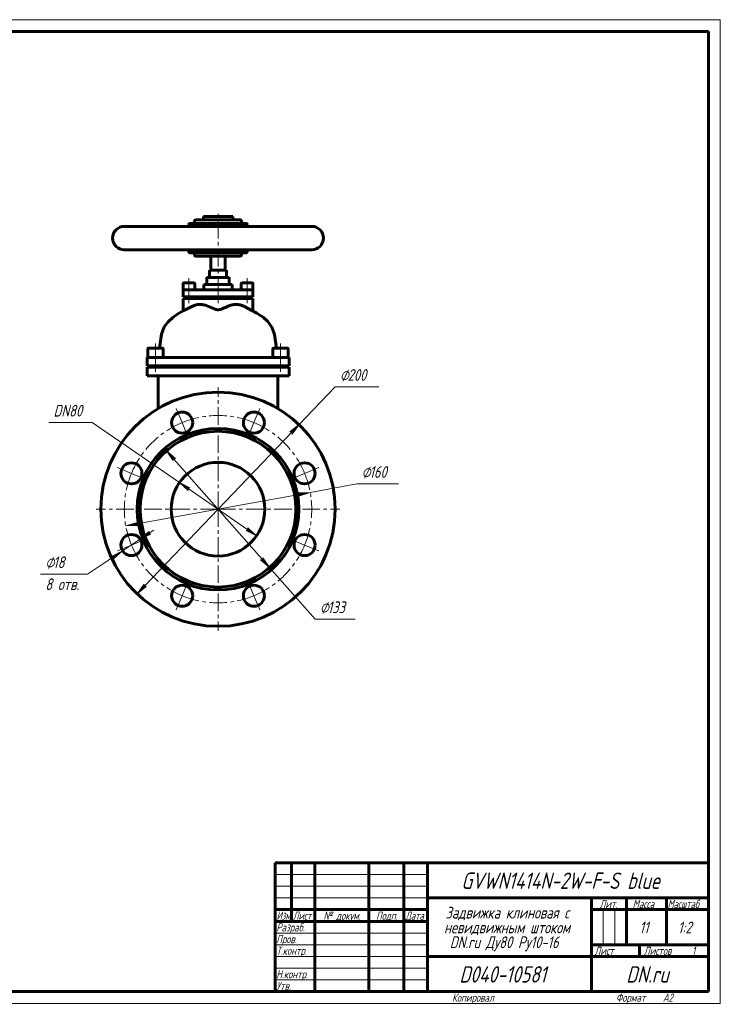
# Model space of a CAD drawing. Header units: millimetres. Extents: x 0 to 594, y 0 to 420.
# Tile 2 of 2: x 295 to 594, y 0 to 420. Entities that reach past the tile are written whole.
import ezdxf

# ---------------------------------------------------------------- set-up
doc = ezdxf.new("R2010")
doc.units = ezdxf.units.MM
for name, pattern in [('K5LT_AXLED', [12, 7.5, -1.5, 1.5, -1.5]), ('K5LT_BASIC', [0]), ('K5LT_THIN', [0])]:
    doc.linetypes.add(name, pattern=pattern)
doc.layers.add('Системный слой', color=7, linetype='Continuous')
doc.layers.add('Системный слой (1)', color=7, linetype='Continuous', true_color=0x6c6c6c)
doc.styles.add('KDIMTEXTSTYLE', font='txt', dxfattribs={"width": 0.96, "oblique": 15, "height": 5})
doc.styles.add('KTEXTSTYLE', font='txt', dxfattribs={"width": 0.96, "height": 5})
doc.dimstyles.new('KDIMSTYLE (0.50)', dxfattribs={"dimtxt": 5, "dimasz": 1, "dimexe": 2, "dimexo": 0, "dimgap": 1, "dimtad": 1, "dimlfac": 2, "dimtxsty": 'KDIMTEXTSTYLE', "dimsah": 1, "dimcen": 0, "dimdle": 1, "dimadec": 0, "dimazin": 0, "dimtfac": 0.667, "dimtmove": 0, "dimatfit": 3, "dimfxl": 1, "dimtvp": 1, "dimtolj": 1, "dimtzin": 0, "dimarcsym": 0})

# ---------------------------------------------------------------- blocks, each defined once
blk = doc.blocks.new('U8')
at = {"layer": 'Системный слой (1)', "color": 143, "linetype": 'K5LT_BASIC', "lineweight": 60, "true_color": 0x33acca}
for p, q in [((390.59, 297.66), (390.58, 297.66)), ((394.1, 295.86), (390.59, 297.66)), ((396.18, 294.68), (394.1, 295.86)), ((397.53, 293.86), (396.18, 294.68)), ((398.9, 292.93), (397.53, 293.86)), ((400.88, 291.16), (398.9, 292.93)), ((402.62, 288.74), (400.88, 291.16)), ((403.81, 285.65), (402.62, 288.74)), ((404.6, 279.79), (403.81, 285.65))]:
    blk.add_line(p, q, dxfattribs=at)
blk = doc.blocks.new('U9')
at = {"layer": 'Системный слой (1)', "color": 143, "linetype": 'K5LT_BASIC', "lineweight": 60, "true_color": 0x33acca}
for p, q in [((374.84, 309.99), (379.64, 309.99)), ((379.64, 309.99), (384.44, 309.99))]:
    blk.add_line(p, q, dxfattribs=at)
blk = doc.blocks.new('U10')
at = {"layer": 'Системный слой (1)', "color": 143, "linetype": 'K5LT_BASIC', "lineweight": 60, "true_color": 0x33acca}
for p, q in [((360.3, 292.88), (362.55, 294.35)), ((362.55, 294.35), (365.08, 295.81)), ((365.08, 295.81), (368.7, 297.66)), ((356.69, 288.8), (358.29, 291.04)), ((358.29, 291.04), (360.3, 292.88)), ((355.49, 285.75), (356.69, 288.8)), ((354.67, 279.79), (355.49, 285.75))]:
    blk.add_line(p, q, dxfattribs=at)
blk = doc.blocks.new('U11')
at = {"layer": 'Системный слой (1)', "color": 143, "linetype": 'K5LT_BASIC', "lineweight": 60, "true_color": 0x33acca}
for p, q in [((373.64, 306.99), (379.64, 306.99)), ((379.64, 306.99), (385.64, 306.99))]:
    blk.add_line(p, q, dxfattribs=at)
blk = doc.blocks.new('U12')
at = {"layer": 'Системный слой (1)', "color": 143, "linetype": 'K5LT_BASIC', "lineweight": 60, "true_color": 0x33acca}
for p, q in [((376.04, 312.99), (379.64, 312.99)), ((379.64, 312.99), (383.24, 312.99))]:
    blk.add_line(p, q, dxfattribs=at)
blk = doc.blocks.new('U13')
at = {"layer": 'Системный слой (1)', "color": 143, "linetype": 'K5LT_BASIC', "lineweight": 60, "true_color": 0x33acca}
for p, q in [((392.14, 331.74), (392.14, 332.49)), ((392.14, 320.99), (392.14, 321.74))]:
    blk.add_line(p, q, dxfattribs=at)
blk = doc.blocks.new('U14')
at = {"layer": 'Системный слой (1)', "color": 143, "linetype": 'K5LT_BASIC', "lineweight": 60, "true_color": 0x33acca}
for p, q in [((367.14, 331.74), (367.14, 332.49)), ((367.14, 320.99), (367.14, 321.74))]:
    blk.add_line(p, q, dxfattribs=at)
blk = doc.blocks.new('U15')
at = {"layer": 'Системный слой (1)', "color": 143, "linetype": 'K5LT_BASIC', "lineweight": 60, "true_color": 0x33acca}
for p, q in [((370.14, 318.99), (379.64, 318.99)), ((379.64, 318.99), (389.14, 318.99))]:
    blk.add_line(p, q, dxfattribs=at)
blk = doc.blocks.new('D5')
at = {"layer": 'Системный слой (1)'}
for points in [[(411.23, 243.05), (414.21, 247.11), (410.28, 243.96), (411.1, 243.86)], [(345.06, 174.88), (349, 178.03), (348.18, 178.13), (348.05, 178.94)]]:
    blk.add_hatch(color=7, dxfattribs=at).paths.add_polyline_path(points)
at = {"layer": 'Системный слой (1)', "color": 7, "linetype": 'K5LT_THIN', "lineweight": 18, "true_color": 0xffffff}
for p, q in [((345.06, 174.88), (414.21, 247.11)), ((410.28, 243.96), (414.21, 247.11)), ((411.1, 243.86), (410.28, 243.96)), ((411.23, 243.05), (411.1, 243.86)), ((414.21, 247.11), (411.23, 243.05)), ((345.06, 174.88), (348.05, 178.94)), ((349, 178.03), (345.06, 174.88)), ((348.05, 178.94), (348.18, 178.13)), ((348.18, 178.13), (349, 178.03))]:
    blk.add_line(p, q, dxfattribs=at)
blk.add_wipeout([(431.64, 264.23), (431.64, 271.61), (445.7, 271.61), (445.7, 264.23)]).dxf.layer = 'Системный слой (1)'
for p, q in [((414.21, 247.11), (429.64, 263.23)), ((429.64, 263.23), (448.29, 263.23))]:
    blk.add_line(p, q, dxfattribs=at)
at = {"layer": 'Системный слой (1)', "color": 7, "char_height": 5, "attachment_point": 1, "style": 'KTEXTSTYLE'}
for s, insert in [('\\fArial|b0|c204|p34;\\H5.0;\\W1.000;\\Q15;\\fGOST Type AU|b0|i0|c204|p34;\\Q15;\\W0.960;⌀', (431.64, 270.81)), ('\\fArial|b0|c204|p34;\\H5.0;\\W1.000;\\Q15;\\fGOST Type AU|b0|i0|c204|p34;\\Q15;\\W0.960;200', (434.95, 270.81))]:
    blk.add_mtext(s, dxfattribs=dict(at, insert=insert))
blk = doc.blocks.new('KDIMARROW_01')
at = {"layer": 'Системный слой'}
blk.add_hatch(color=0, dxfattribs=at).paths.add_polyline_path([(-5, -0.66), (0, 0), (-5, 0.66), (-4.5, 0)])
at = {"layer": 'Системный слой', "color": 0, "linetype": 'K5LT_THIN', "lineweight": 18}
for p, q in [((-4.5, 0), (-5, 0.66)), ((-5, 0.66), (0, 0)), ((0, 0), (-5, -0.66)), ((-5, -0.66), (-4.5, 0))]:
    blk.add_line(p, q, dxfattribs=at)
at = {"layer": 'Системный слой (1)', "color": 0, "linetype": 'K5LT_THIN', "lineweight": 18}
blk.add_line((379.64, 210.99), (379.14, 210.99), dxfattribs=at)
blk = doc.blocks.new('D6')
at = {"layer": 'Системный слой (1)'}
for points in [[(414.19, 216.62), (418.99, 218.17), (413.95, 217.92), (414.56, 217.36)], [(345.32, 204.07), (344.71, 204.63), (345.09, 205.36), (340.29, 203.82)]]:
    blk.add_hatch(color=7, dxfattribs=at).paths.add_polyline_path(points)
at = {"layer": 'Системный слой (1)', "color": 7, "linetype": 'K5LT_THIN', "lineweight": 18, "true_color": 0xffffff}
for p, q in [((340.29, 203.82), (418.99, 218.17)), ((413.95, 217.92), (418.99, 218.17)), ((414.56, 217.36), (413.95, 217.92)), ((418.99, 218.17), (414.19, 216.62)), ((414.19, 216.62), (414.56, 217.36)), ((340.29, 203.82), (345.09, 205.36)), ((345.32, 204.07), (340.29, 203.82)), ((345.09, 205.36), (344.71, 204.63)), ((344.71, 204.63), (345.32, 204.07))]:
    blk.add_line(p, q, dxfattribs=at)
blk.add_wipeout([(440.92, 222.8), (440.92, 230.18), (454.1, 230.18), (454.1, 222.8)]).dxf.layer = 'Системный слой (1)'
for p, q in [((418.99, 218.17), (438.92, 221.8)), ((438.92, 221.8), (456.64, 221.8))]:
    blk.add_line(p, q, dxfattribs=at)
at = {"layer": 'Системный слой (1)', "color": 7, "char_height": 5, "attachment_point": 1, "style": 'KTEXTSTYLE'}
for s, insert in [('\\fArial|b0|c204|p34;\\H5.0;\\W1.000;\\Q15;\\fGOST Type AU|b0|i0|c204|p34;\\Q15;\\W0.960;⌀', (440.92, 229.39)), ('\\fArial|b0|c204|p34;\\H5.0;\\W1.000;\\Q15;\\fGOST Type AU|b0|i0|c204|p34;\\Q15;\\W0.960;160', (444.23, 229.39))]:
    blk.add_mtext(s, dxfattribs=dict(at, insert=insert))
blk = doc.blocks.new('D7')
at = {"layer": 'Системный слой (1)'}
for points in [[(367.66, 220.04), (363.16, 222.33), (366.91, 218.96), (366.87, 219.78)], [(396.11, 199.66), (392.37, 203.03), (392.41, 202.21), (391.62, 201.95)]]:
    blk.add_hatch(color=7, dxfattribs=at).paths.add_polyline_path(points)
at = {"layer": 'Системный слой (1)', "color": 7, "linetype": 'K5LT_THIN', "lineweight": 18, "true_color": 0xffffff}
for p, q in [((363.16, 222.33), (325.94, 247.95)), ((363.16, 222.33), (367.66, 220.04)), ((366.91, 218.96), (363.16, 222.33)), ((396.11, 199.66), (363.16, 222.33)), ((367.66, 220.04), (366.87, 219.78)), ((366.87, 219.78), (366.91, 218.96)), ((391.62, 201.95), (392.41, 202.21)), ((396.11, 199.66), (391.62, 201.95)), ((392.41, 202.21), (392.37, 203.03)), ((392.37, 203.03), (396.11, 199.66))]:
    blk.add_line(p, q, dxfattribs=at)
blk.add_wipeout([(309.42, 248.95), (309.42, 256.33), (323.36, 256.33), (323.36, 248.95)]).dxf.layer = 'Системный слой (1)'
blk.add_line((325.94, 247.95), (307.42, 247.95), dxfattribs=at)
at = {"layer": 'Системный слой (1)', "color": 7, "insert": (309.42, 255.54), "char_height": 5, "attachment_point": 1, "style": 'KTEXTSTYLE'}
blk.add_mtext('\\fArial|b0|c204|p34;\\H5.0;\\W1.000;\\Q15;\\fGOST Type AU|b0|i0|c204|p34;\\Q15;\\W0.960;DN80', dxfattribs=at)
blk = doc.blocks.new('D8')
at = {"layer": 'Системный слой (1)'}
for points in [[(346.43, 198.18), (350.96, 200.39), (350.18, 200.67), (350.23, 201.49)], [(335.13, 189.88), (338.93, 193.2), (334.4, 190.98), (335.19, 190.71)]]:
    blk.add_hatch(color=7, dxfattribs=at).paths.add_polyline_path(points)
at = {"layer": 'Системный слой (1)', "color": 7, "linetype": 'K5LT_THIN', "lineweight": 18, "true_color": 0xffffff}
for p, q in [((346.43, 198.18), (352.26, 202.05)), ((346.43, 198.18), (338.93, 193.2)), ((350.23, 201.49), (346.43, 198.18)), ((346.43, 198.18), (350.96, 200.39)), ((350.18, 200.67), (350.23, 201.49)), ((350.96, 200.39), (350.18, 200.67)), ((338.93, 193.2), (323.94, 183.24)), ((338.93, 193.2), (333.1, 189.33)), ((338.93, 193.2), (334.4, 190.98)), ((334.4, 190.98), (335.19, 190.71)), ((335.13, 189.88), (338.93, 193.2)), ((335.19, 190.71), (335.13, 189.88))]:
    blk.add_line(p, q, dxfattribs=at)
blk.add_wipeout([(305.93, 174.86), (305.93, 191.63), (321.3, 191.63), (321.3, 174.86)]).dxf.layer = 'Системный слой (1)'
blk.add_line((323.94, 183.24), (303.93, 183.24), dxfattribs=at)
at = {"layer": 'Системный слой (1)', "color": 7, "char_height": 5, "attachment_point": 1, "style": 'KTEXTSTYLE'}
for s, insert in [('\\fArial|b0|c204|p34;\\H5.0;\\W1.000;\\Q15;\\fGOST Type AU|b0|i0|c204|p34;\\Q15;\\W0.960;⌀', (305.93, 190.83)), ('\\fArial|b0|c204|p34;\\H5.0;\\W1.000;\\Q15;\\fGOST Type AU|b0|i0|c204|p34;\\Q15;\\W0.960;18', (309.24, 190.83)), ('\\fArial|b0|c204|p34;\\H5.0;\\W1.000;\\Q15;\\fGOST Type AU|b0|i0|c204|p34;\\Q15;\\W0.960;8 отв.', (305.93, 181.45))]:
    blk.add_mtext(s, dxfattribs=dict(at, insert=insert))
blk = doc.blocks.new('U16')
at = {"layer": 'Системный слой (1)', "color": 30, "linetype": 'K5LT_AXLED', "lineweight": 18, "true_color": 0xff8000}
for q in [(379.64, 262.99), (327.64, 210.99), (431.64, 210.99), (379.64, 158.99)]:
    blk.add_line((379.64, 210.99), q, dxfattribs=at)
blk = doc.blocks.new('D9')
at = {"layer": 'Системный слой (1)'}
for points in [[(361.44, 232.61), (357.64, 235.93), (360.46, 231.74), (360.62, 232.55)], [(401.64, 186.06), (398.82, 190.25), (398.66, 189.44), (397.83, 189.38)]]:
    blk.add_hatch(color=7, dxfattribs=at).paths.add_polyline_path(points)
at = {"layer": 'Системный слой (1)', "color": 7, "linetype": 'K5LT_THIN', "lineweight": 18, "true_color": 0xffffff}
for p, q in [((357.64, 235.93), (361.44, 232.61)), ((360.46, 231.74), (357.64, 235.93)), ((357.64, 235.93), (401.64, 186.06)), ((360.62, 232.55), (360.46, 231.74)), ((361.44, 232.61), (360.62, 232.55)), ((397.83, 189.38), (398.66, 189.44)), ((401.64, 186.06), (397.83, 189.38)), ((398.66, 189.44), (398.82, 190.25)), ((398.82, 190.25), (401.64, 186.06))]:
    blk.add_line(p, q, dxfattribs=at)
blk.add_wipeout([(423.09, 165.01), (423.09, 172.39), (435.64, 172.39), (435.64, 165.01)]).dxf.layer = 'Системный слой (1)'
for p, q in [((401.64, 186.06), (421.09, 164.01)), ((421.09, 164.01), (438.16, 164.01))]:
    blk.add_line(p, q, dxfattribs=at)
at = {"layer": 'Системный слой (1)', "color": 7, "char_height": 5, "attachment_point": 1, "style": 'KTEXTSTYLE'}
for s, insert in [('\\fArial|b0|c204|p34;\\H5.0;\\W1.000;\\Q15;\\fGOST Type AU|b0|i0|c204|p34;\\Q15;\\W0.960;⌀', (423.09, 171.6)), ('\\fArial|b0|c204|p34;\\H5.0;\\W1.000;\\Q15;\\fGOST Type AU|b0|i0|c204|p34;\\Q15;\\W0.960;133', (426.4, 171.6))]:
    blk.add_mtext(s, dxfattribs=dict(at, insert=insert))
blk = doc.blocks.new('U17')
at = {"layer": 'Системный слой (1)', "color": 30, "linetype": 'K5LT_AXLED', "lineweight": 18, "true_color": 0xff8000}
for p, q in [((364.33, 247.95), (361.84, 253.96)), ((394.95, 247.95), (397.43, 253.96)), ((366.82, 241.94), (364.33, 247.95)), ((392.46, 241.94), (394.95, 247.95)), ((342.68, 226.3), (336.68, 228.79)), ((416.59, 226.3), (422.6, 228.79)), ((348.69, 223.81), (342.68, 226.3)), ((410.59, 223.81), (416.59, 226.3)), ((348.69, 198.17), (342.68, 195.69)), ((410.59, 198.17), (416.59, 195.69)), ((342.68, 195.69), (336.68, 193.2)), ((416.59, 195.69), (422.6, 193.2)), ((366.82, 180.04), (364.33, 174.04)), ((392.46, 180.04), (394.95, 174.04)), ((364.33, 174.04), (361.84, 168.03)), ((394.95, 174.04), (397.43, 168.03))]:
    blk.add_line(p, q, dxfattribs=at)
for start, end in [(67.5, 112.5), (112.5, 157.5), (22.5, 67.5), (157.5, 202.5), (337.5, 22.5), (202.5, 247.5), (292.5, 337.5), (247.5, 292.5)]:
    blk.add_arc((379.64, 210.99), 40, start, end, dxfattribs=at)
blk = doc.blocks.new('U18')
at = {"color": 7, "linetype": 'K5LT_THIN', "lineweight": 18, "true_color": 0xffffff}
for p, q in [((0, 420), (594, 420)), ((594, 420), (594, 0)), ((404, 55), (469, 55)), ((404, 50), (469, 50)), ((404, 45), (469, 45)), ((543.96, 25), (543.96, 40)), ((548.98, 25), (548.98, 40)), ((404, 30), (469, 30)), ((404, 25), (469, 25)), ((404, 20), (469, 20)), ((404, 15), (469, 15)), ((404, 10), (469, 10)), ((594, 0), (0, 0))]:
    blk.add_line(p, q, dxfattribs=at)
at = {"color": 143, "linetype": 'K5LT_BASIC', "lineweight": 60, "true_color": 0x33acca}
for p, q in [((20, 415), (589, 415)), ((589, 415), (589, 5)), ((404, 60), (589, 60)), ((404, 5), (404, 60)), ((411, 35), (411, 60)), ((421, 5), (421, 60)), ((444, 5), (444, 60)), ((459, 5), (459, 60)), ((469, 5), (469, 60)), ((469, 45), (589, 45)), ((539, 5), (539, 45)), ((554, 25), (554, 45)), ((571, 25), (571, 45)), ((404, 40), (469, 40)), ((539, 40), (554, 40)), ((554, 40), (589, 40)), ((404, 35), (469, 35)), ((539, 25), (589, 25)), ((559.57, 20), (559.57, 25)), ((469, 20), (539, 20)), ((539, 20), (589, 20)), ((589, 5), (20, 5))]:
    blk.add_line(p, q, dxfattribs=at)
at = {"color": 7, "attachment_point": 1, "style": 'KTEXTSTYLE'}
for s, insert, char_height in [('\\fArial|b0|c204|p34;\\H5.0;\\W1.000;\\Q15;\\fGOST Type AU|b0|i0|c204|p34;\\Q15;\\W0.960;\\H7.00;GVWN1414N-2W-F-S blue', (483.46, 55.86), 7), ('\\fArial|b0|c204|p34;\\H5.0;\\W1.000;\\Q15;\\fGOST Type AU|b0|i0|c204|p34;\\Q15;\\W0.960;\\H3.50;Лит.', (542.47, 44.18), 3.5), ('\\fArial|b0|c204|p34;\\H5.0;\\W1.000;\\Q15;\\fGOST Type AU|b0|i0|c204|p34;\\Q15;\\W0.960;\\H3.50;Масса', (556.58, 44.18), 3.5), ('\\fArial|b0|c204|p34;\\H5.0;\\W1.000;\\Q15;\\fGOST Type AU|b0|i0|c204|p34;\\Q15;\\W0.926;\\H3.50;Масштаб', (571.52, 44.18), 3.5), ('\\fArial|b0|c204|p34;\\H5.0;\\W1.000;\\Q15;\\fGOST Type AU|b0|i0|c204|p34;\\Q15;\\W0.786;\\H3.50;Изм.', (404.62, 39.18), 3.5), ('\\fArial|b0|c204|p34;\\H5.0;\\W1.000;\\Q15;\\fGOST Type AU|b0|i0|c204|p34;\\Q15;\\W0.800;\\H3.50;Лист', (411.61, 39.18), 3.5), ('\\fArial|b0|c204|p34;\\H5.0;\\W1.000;\\Q15;\\fGOST Type AU|b0|i0|c204|p34;\\Q15;\\W0.960;\\H3.50;№ докум.', (424.63, 39.18), 3.5), ('\\fArial|b0|c204|p34;\\H5.0;\\W1.000;\\Q15;\\fGOST Type AU|b0|i0|c204|p34;\\Q15;\\W0.960;\\H3.50;Подп.', (447.1, 39.18), 3.5), ('\\fArial|b0|c204|p34;\\H5.0;\\W1.000;\\Q15;\\fGOST Type AU|b0|i0|c204|p34;\\Q15;\\W0.800;\\H3.50;Дата', (459.61, 39.18), 3.5), ('\\fArial|b0|c204|p34;\\H5.0;\\W1.000;\\Q15;\\fGOST Type AU|b0|i0|c204|p34;\\Q15;\\W0.960;Задвижка клиновая с', (476.7, 41.21), 5), ('\\fArial|b0|c204|p34;\\H5.0;\\W1.000;\\Q15;\\fGOST Type AU|b0|i0|c204|p34;\\Q15;\\W0.960;\\H3.50;Разраб.', (404.5, 34.18), 3.5), ('\\fArial|b0|c204|p34;\\H5.0;\\W1.000;\\Q15;\\fGOST Type AU|b0|i0|c204|p34;\\Q15;\\W0.960;невидвижным штоком', (476.1, 34.9), 5), ('\\fArial|b0|c204|p34;\\H5.0;\\W1.000;\\Q15;\\fGOST Type AU|b0|i0|c204|p34;\\Q15;\\W0.960;11', (559.47, 34.9), 5), ('\\fArial|b0|c204|p34;\\H5.0;\\W1.000;\\Q15;\\fGOST Type AU|b0|i0|c204|p34;\\Q15;\\W0.960;{\\c16737820;1:2}', (575.92, 34.9), 5), ('\\fArial|b0|c204|p34;\\H5.0;\\W1.000;\\Q15;\\fGOST Type AU|b0|i0|c204|p34;\\Q15;\\W0.960;\\H3.50;Пров.', (404.5, 29.18), 3.5), ('\\fArial|b0|c204|p34;\\H5.0;\\W1.000;\\Q15;\\fGOST Type AU|b0|i0|c204|p34;\\Q15;\\W0.960;DN.ru Ду80 Ру10-16', (478.55, 28.59), 5), ('\\fArial|b0|c204|p34;\\H5.0;\\W1.000;\\Q15;\\fGOST Type AU|b0|i0|c204|p34;\\Q15;\\W0.960;\\H3.50;Т.контр.', (404.5, 24.18), 3.5), ('\\fArial|b0|c204|p34;\\H5.0;\\W1.000;\\Q15;\\fGOST Type AU|b0|i0|c204|p34;\\Q15;\\W0.960;\\H3.50;Лист', (540.32, 24.18), 3.5), ('\\fArial|b0|c204|p34;\\H5.0;\\W1.000;\\Q15;\\fGOST Type AU|b0|i0|c204|p34;\\Q15;\\W0.960;\\H3.50;Листов', (561.36, 24.18), 3.5), ('\\fArial|b0|c204|p34;\\H5.0;\\W1.000;\\Q15;\\fGOST Type AU|b0|i0|c204|p34;\\Q15;\\W0.960;\\H3.50;1', (581.91, 24.18), 3.5), ('\\fArial|b0|c204|p34;\\H5.0;\\W1.000;\\Q15;\\fGOST Type AU|b0|i0|c204|p34;\\Q15;\\W0.960;\\H3.50;Н.контр.', (404.5, 14.18), 3.5), ('\\fArial|b0|c204|p34;\\H5.0;\\W1.000;\\Q15;\\fGOST Type AU|b0|i0|c204|p34;\\Q15;\\W0.960;\\H7.00;D040-10581', (482.63, 15.86), 7), ('\\fArial|b0|c204|p34;\\H5.0;\\W1.000;\\Q15;\\fGOST Type AU|b0|i0|c204|p34;\\Q15;\\W0.960;\\H7.00;DN.ru', (553.84, 15.86), 7), ('\\fArial|b0|c204|p34;\\H5.0;\\W1.000;\\Q15;\\fGOST Type AU|b0|i0|c204|p34;\\Q15;\\W0.960;\\H3.50;Утв.', (404.5, 9.18), 3.5), ('\\fArial|b0|c204|p34;\\H5.0;\\W1.000;\\Q15;\\fGOST Type AU|b0|i0|c204|p34;\\Q15;\\W0.960;\\H3.50;Копировал', (479.5, 4.18), 3.5), ('\\fArial|b0|c204|p34;\\H5.0;\\W1.000;\\Q15;\\fGOST Type AU|b0|i0|c204|p34;\\Q15;\\W0.960;\\H3.50;Формат', (549.5, 4.18), 3.5), ('\\fArial|b0|c204|p34;\\H5.0;\\W1.000;\\Q15;\\fGOST Type AU|b0|i0|c204|p34;\\Q15;\\W0.960;\\H3.50;A2', (569.5, 4.18), 3.5)]:
    blk.add_mtext(s, dxfattribs=dict(at, insert=insert, char_height=char_height))

msp = doc.modelspace()

# ---------------------------------------------------------------- linework, layer by layer
at = {"layer": 'Системный слой (1)', "color": 30, "linetype": 'K5LT_AXLED', "lineweight": 18, "true_color": 0xff8000}
for p, q in [((379.6385, 302.5947), (379.6385, 337.9947)), ((367.219, 309.5947), (367.219, 302.5947)), ((392.0581, 309.5947), (392.0581, 302.5947)), ((367.219, 303.5947), (367.219, 298.9947)), ((379.6385, 298.9947), (379.6385, 303.5947)), ((392.0581, 303.5947), (392.0581, 298.9947))]:
    msp.add_line(p, q, dxfattribs=at)
at = {"layer": 'Системный слой (1)', "color": 143, "linetype": 'K5LT_BASIC', "lineweight": 60, "true_color": 0x33acca}
for p, q in [((391.6385, 332.9947), (367.6385, 332.9947)), ((369.6385, 332.9947), (369.6385, 333.9947)), ((389.1385, 334.4947), (370.1385, 334.4947)), ((373.3885, 335.9947), (385.8885, 335.9947)), ((373.3885, 334.4947), (373.3885, 335.9947)), ((385.8885, 334.4947), (385.8885, 335.9947)), ((389.6385, 332.9947), (389.6385, 333.9947)), ((419.6385, 331.7447), (339.6385, 331.7447)), ((419.6385, 321.7447), (339.6385, 321.7447)), ((367.6385, 320.4947), (391.6385, 320.4947)), ((369.6385, 319.4947), (369.6385, 320.4947)), ((389.6385, 319.4947), (389.6385, 320.4947)), ((376.6385, 312.9947), (376.6385, 318.9947)), ((382.6385, 312.9947), (382.6385, 318.9947)), ((376.0385, 309.9947), (376.0385, 312.9947)), ((383.2385, 309.9947), (383.2385, 312.9947)), ((364.719, 307.2947), (364.719, 304.5947)), ((369.419, 307.5947), (365.019, 307.5947)), ((369.719, 307.2947), (369.719, 304.5947)), ((373.6385, 304.5947), (373.6385, 306.9947)), ((374.8385, 306.9947), (374.8385, 309.9947)), ((384.4385, 306.9947), (384.4385, 309.9947)), ((385.6385, 304.5947), (385.6385, 306.9947)), ((389.5581, 307.2947), (389.5581, 304.5947)), ((394.2581, 307.5947), (389.8581, 307.5947)), ((394.5581, 307.2947), (394.5581, 304.5947)), ((366.3735, 304.5947), (364.719, 304.5947)), ((364.819, 301.5947), (364.819, 304.5947)), ((366.3735, 304.5947), (378.2269, 304.5947)), ((378.2269, 304.5947), (381.0501, 304.5947)), ((381.0501, 304.5947), (392.9036, 304.5947)), ((394.5581, 304.5947), (392.9036, 304.5947)), ((394.4581, 301.5947), (394.4581, 304.5947)), ((365.8074, 301.5947), (364.819, 301.5947)), ((364.819, 295.6657), (364.819, 300.9947)), ((364.819, 300.9947), (365.8074, 300.9947)), ((365.719, 301.5947), (365.719, 300.9947)), ((365.8074, 301.5947), (378.2269, 301.5947)), ((365.8074, 300.9947), (378.2269, 300.9947)), ((368.719, 301.5947), (368.719, 300.9947)), ((373.6385, 300.9947), (373.6385, 301.5947)), ((381.0501, 301.5947), (378.2269, 301.5947)), ((378.2269, 300.9947), (381.0501, 300.9947)), ((381.0501, 301.5947), (393.4697, 301.5947)), ((381.0501, 300.9947), (393.4697, 300.9947)), ((385.6385, 300.9947), (385.6385, 301.5947)), ((390.5581, 301.5947), (390.5581, 300.9947)), ((394.4581, 301.5947), (393.4697, 301.5947)), ((393.4697, 300.9947), (394.4581, 300.9947)), ((393.5581, 301.5947), (393.5581, 300.9947)), ((394.4581, 295.6657), (394.4581, 300.9947)), ((349.6885, 279.3947), (349.6885, 275.7947)), ((355.7885, 279.7947), (350.0885, 279.7947)), ((356.1885, 279.3947), (356.1885, 275.7947)), ((403.0885, 279.3947), (403.0885, 275.7947)), ((409.1885, 279.7947), (403.4885, 279.7947)), ((409.5885, 279.3947), (409.5885, 275.7947)), ((349.3385, 275.7947), (352.9385, 275.7947)), ((349.3385, 272.1947), (349.3385, 275.7947)), ((352.9385, 275.7947), (406.3385, 275.7947)), ((406.3385, 275.7947), (409.9385, 275.7947)), ((409.9385, 272.1947), (409.9385, 275.7947)), ((352.9385, 272.1947), (349.3385, 272.1947)), ((349.3385, 267.9947), (349.3385, 271.5947)), ((349.3385, 271.5947), (352.9385, 271.5947)), ((350.9385, 272.1947), (350.9385, 271.5947)), ((352.9385, 272.1947), (406.3385, 272.1947)), ((352.9385, 271.5947), (406.3385, 271.5947)), ((354.9385, 272.1947), (354.9385, 271.5947)), ((364.6385, 271.5947), (364.6385, 272.1947)), ((394.6385, 271.5947), (394.6385, 272.1947)), ((404.3385, 272.1947), (404.3385, 271.5947)), ((409.9385, 272.1947), (406.3385, 272.1947)), ((406.3385, 271.5947), (409.9385, 271.5947)), ((408.3385, 272.1947), (408.3385, 271.5947)), ((409.9385, 267.9947), (409.9385, 271.5947)), ((352.9385, 267.9947), (349.3385, 267.9947)), ((352.9385, 267.9947), (406.3385, 267.9947)), ((354.1385, 267.9947), (354.1385, 254.0034)), ((405.1385, 267.9947), (405.1385, 254.0034)), ((409.9385, 267.9947), (406.3385, 267.9947))]:
    msp.add_line(p, q, dxfattribs=at)
at = {"layer": 'Системный слой (1)', "color": 7, "linetype": 'K5LT_THIN', "lineweight": 18, "true_color": 0xffffff}
for p, q in [((365.9896, 301.5947), (365.9896, 300.9947)), ((368.4483, 301.5947), (368.4483, 300.9947)), ((390.8287, 301.5947), (390.8287, 300.9947)), ((393.2875, 301.5947), (393.2875, 300.9947)), ((351.2768, 272.1947), (351.2768, 271.5947)), ((354.6002, 272.1947), (354.6002, 271.5947)), ((404.6768, 272.1947), (404.6768, 271.5947)), ((408.0002, 272.1947), (408.0002, 271.5947))]:
    msp.add_line(p, q, dxfattribs=at)
at = {"layer": 'Системный слой (1)', "color": 143, "linetype": 'K5LT_BASIC', "lineweight": 60, "true_color": 0x33acca}
for centre, radius in [((379.6385, 210.9947), 50), ((364.3312, 247.9498), 4.5), ((394.9459, 247.9498), 4.5), ((379.6385, 210.9947), 34.5), ((379.6385, 210.9947), 33.25), ((342.6833, 226.302), 4.5), ((379.6385, 210.9947), 20), ((416.5937, 226.302), 4.5), ((342.6833, 195.6873), 4.5), ((416.5937, 195.6873), 4.5), ((364.3312, 174.0395), 4.5), ((394.9459, 174.0395), 4.5)]:
    msp.add_circle(centre, radius, dxfattribs=at)
for centre, radius, start, end in [((367.6385, 332.4947), 0.5, 90, 180), ((370.1385, 333.9947), 0.5, 90, 180), ((389.1385, 333.9947), 0.5, 0, 90), ((391.6385, 332.4947), 0.5, 0, 90), ((339.6385, 326.7447), 5, 90, 270), ((419.6385, 326.7447), 5, 270, 90), ((367.6385, 320.9947), 0.5, 180, 270), ((391.6385, 320.9947), 0.5, 270, 0), ((370.1385, 319.4947), 0.5, 180, 270), ((389.1385, 319.4947), 0.5, 270, 0), ((365.019, 307.2947), 0.3, 90, 180), ((369.419, 307.2947), 0.3, 0, 90), ((389.8581, 307.2947), 0.3, 90, 180), ((394.2581, 307.2947), 0.3, 0, 90), ((350.0885, 279.3947), 0.4, 90, 180), ((350.0885, 279.3947), 0.4, 90, 180), ((355.7885, 279.3947), 0.4, 0, 90), ((403.4885, 279.3947), 0.4, 90, 180), ((409.1885, 279.3947), 0.4, 0, 90)]:
    msp.add_arc(centre, radius, start, end, dxfattribs=at)
for points, knots in [([(368.6966, 297.664), (369.0232, 297.8199), (369.5875, 298.0438), (370.449, 298.2738), (371.2534, 298.3992), (372.0731, 298.4313), (372.8713, 298.3761), (373.7316, 298.224), (374.3316, 298.0385), (374.665, 297.9091)], [0, 0, 0, 0, 1.72649285, 2.91710599, 4.33984219, 5.71886355, 6.95564334, 8.27778843, 10, 10, 10, 10]), ([(378.2269, 296.44), (377.9352, 296.5674), (377.3433, 296.8225), (376.4354, 297.2024), (375.5328, 297.5689), (374.9478, 297.7993), (374.665, 297.9091)], [0, 0, 0, 0, 1.74817841, 3.47210559, 5.23760432, 7, 7, 7, 7]), ([(378.2269, 296.44), (378.3116, 296.403), (378.4549, 296.3483), (378.6856, 296.2795), (378.907, 296.2282), (379.1373, 296.1915), (379.3816, 296.1673), (379.6332, 296.158), (379.8973, 296.1672), (380.1534, 296.1928), (380.3507, 296.2258), (380.527, 296.2645), (380.7537, 296.3239), (380.9323, 296.3885), (381.0501, 296.44)], [0, 0, 0, 0, 1.62426359, 2.59161625, 3.87562771, 5.15158285, 6.1001233, 7.49987745, 8.82240108, 9.95275326, 11.29804433, 11.83835257, 12.74377132, 15, 15, 15, 15]), ([(381.0501, 296.44), (381.8071, 296.7707), (382.9835, 297.2664), (384.1912, 297.7457), (384.612, 297.9091)], [0, 0, 0, 0, 3.27335813, 5, 5, 5, 5]), ([(384.612, 297.9091), (384.9579, 298.0434), (385.5474, 298.2239), (386.4762, 298.3877), (387.3471, 298.4376), (388.2654, 298.3727), (389.0947, 298.2137), (389.8673, 297.9765), (390.3445, 297.7767), (390.5804, 297.664)], [0, 0, 0, 0, 1.78676103, 2.98856603, 4.62151341, 6.07885246, 7.51791097, 8.7535139, 10, 10, 10, 10])]:
    msp.add_open_spline(points, degree=3, knots=knots, dxfattribs=at)

# ---------------------------------------------------------------- block references
at = {"layer": 'Системный слой (1)'}
for name in ['U14', 'U13', 'U15', 'U12', 'U11', 'U9', 'U10', 'U8']:
    msp.add_blockref(name, (0, 0), dxfattribs=at)

# ---------------------------------------------------------------- next in the draw order: dimensions: what is measured, and where the dimension line sits
at = {"layer": 'Системный слой (1)', "color": 7}
dim = msp.add_diameter_dim_2p(p1=(310.4885, 138.7571), p2=(448.7886, 283.2323), dimstyle='KDIMSTYLE (0.50)', override={"dimtih": 1, "dimtoh": 1, "dimpost": '\\fGOST Type AU|b0|c204|p34;\\H5.0;\\W0.960;\\Q15;<>', "dimblk1": 'KDIMARROW_01', "dimblk2": 'KDIMARROW_01', "dimclrt": 7, "dimtol": 1, "dimtp": 0, "dimtm": 0, "dimtdec": 5, "dimtmove": 1, "dimatfit": 2, "dimtolj": 1}, dxfattribs=at)
dim.commit()
dim.dimension.update_dxf_attribs({"geometry": 'D5', "text_midpoint": (431.6385, 263.2271), "dimtype": 163})

# ---------------------------------------------------------------- next in the draw order: linework, layer by layer
at = {"layer": 'Системный слой (1)', "color": 30, "linetype": 'K5LT_AXLED', "lineweight": 18, "true_color": 0xff8000}
for p, q in [((352.9385, 281.7947), (352.9385, 273.7947)), ((406.3385, 281.7947), (406.3385, 273.7947)), ((352.9385, 274.1947), (352.9385, 269.5947)), ((406.3385, 274.1947), (406.3385, 269.5947))]:
    msp.add_line(p, q, dxfattribs=at)

# ---------------------------------------------------------------- next in the draw order: dimensions: what is measured, and where the dimension line sits
at = {"layer": 'Системный слой (1)', "color": 7}
dim = msp.add_diameter_dim_2p(p1=(300.9358, 196.6464), p2=(458.3413, 225.343), dimstyle='KDIMSTYLE (0.50)', override={"dimtih": 1, "dimtoh": 1, "dimpost": '\\fGOST Type AU|b0|c204|p34;\\H5.0;\\W0.960;\\Q15;<>', "dimblk1": 'KDIMARROW_01', "dimblk2": 'KDIMARROW_01', "dimclrt": 7, "dimtol": 1, "dimtp": 0, "dimtm": 0, "dimtdec": 5, "dimtmove": 1, "dimatfit": 2, "dimtolj": 1}, dxfattribs=at)
dim.commit()
dim.dimension.update_dxf_attribs({"geometry": 'D6', "text_midpoint": (440.9186, 221.802), "dimtype": 163})

# ---------------------------------------------------------------- next in the draw order: dimensions: what is measured, and where the dimension line sits
dim = msp.add_diameter_dim_2p(p1=(412.5891, 188.3173), p2=(346.688, 233.672), dimstyle='KDIMSTYLE (0.50)', override={"dimtih": 1, "dimtoh": 1, "dimpost": '\\fGOST Type AU|b0|c204|p34;\\H5.0;\\W0.960;\\Q15;<>', "dimblk1": 'KDIMARROW_01', "dimblk2": 'KDIMARROW_01', "dimclrt": 7, "dimtol": 1, "dimtp": 0, "dimtm": 0, "dimtdec": 5, "dimtmove": 1, "dimatfit": 2, "dimtolj": 1}, dxfattribs=at)
dim.commit()
dim.dimension.update_dxf_attribs({"geometry": 'D7', "text_midpoint": (323.942, 247.9498), "dimtype": 163})

# ---------------------------------------------------------------- next in the draw order: dimensions: what is measured, and where the dimension line sits
dim = msp.add_diameter_dim_2p(p1=(350.1811, 200.6656), p2=(335.1856, 190.7091), dimstyle='KDIMSTYLE (0.50)', override={"dimtih": 1, "dimtoh": 1, "dimpost": '\\fGOST Type AU|b0|c204|p34;\\H5.0;\\W0.960;\\Q15;<>\\X\\fGOST Type AU|b0|c204|p34;\\H5.0;\\W0.960;\\Q15;\\fGOST Type AU|b0|i0|c204|p34;\\Q15;8 отв.', "dimblk1": 'KDIMARROW_01', "dimblk2": 'KDIMARROW_01', "dimclrt": 7, "dimtol": 1, "dimtp": 0, "dimtm": 0, "dimtdec": 5, "dimtmove": 1, "dimatfit": 2, "dimtolj": 1}, dxfattribs=at)
dim.commit()
dim.dimension.update_dxf_attribs({"geometry": 'D8', "text_midpoint": (321.942, 183.2437)})

# ---------------------------------------------------------------- next in the draw order: block references
at = {"layer": 'Системный слой (1)'}
msp.add_blockref('U16', (0, 0), dxfattribs=at)

# ---------------------------------------------------------------- next in the draw order: dimensions: what is measured, and where the dimension line sits
at = {"layer": 'Системный слой (1)', "color": 7}
dim = msp.add_diameter_dim_2p(p1=(335.6431, 260.861), p2=(423.634, 161.1283), dimstyle='KDIMSTYLE (0.50)', override={"dimtih": 1, "dimtoh": 1, "dimpost": '\\fGOST Type AU|b0|c204|p34;\\H5.0;\\W0.960;\\Q15;<>', "dimblk1": 'KDIMARROW_01', "dimblk2": 'KDIMARROW_01', "dimclrt": 7, "dimtol": 1, "dimtp": 0, "dimtm": 0, "dimtdec": 5, "dimtmove": 1, "dimatfit": 2, "dimtolj": 1}, dxfattribs=at)
dim.commit()
dim.dimension.update_dxf_attribs({"geometry": 'D9', "text_midpoint": (423.0937, 164.0075), "dimtype": 163})

# ---------------------------------------------------------------- next in the draw order: block references
msp.add_blockref('U18', (0, 0))
at = {"layer": 'Системный слой (1)'}
msp.add_blockref('U17', (0, 0), dxfattribs=at)

doc.saveas('drawing.dxf')
